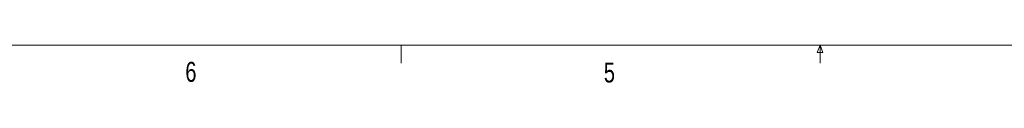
# Model space of a CAD drawing. Header units: millimetres. Extents: x 11 to 421, y 5 to 275.
# Tile 2 of 5: x 120.41 to 237.91, y 5.47 to 9.96. Entities that reach past the tile are written whole.
import ezdxf

# ---------------------------------------------------------------- set-up
doc = ezdxf.new("R2010")
doc.units = ezdxf.units.MM
doc.styles.add('SLDTEXTSTYLE0', font='TXT', dxfattribs={"width": 0.75})

msp = doc.modelspace()

# ---------------------------------------------------------------- linework, layer by layer
at = {"color": 7, "linetype": 'Continuous', "lineweight": 0}
for p, q in [((415.957, 9.959), (15.907, 9.959)), ((165.919, 9.959), (165.919, 7.805)), ((215.589, 9.081), (215.925, 9.959)), ((215.925, 9.959), (215.925, 7.805)), ((215.925, 9.959), (216.244, 9.081)), ((216.244, 9.081), (215.589, 9.081))]:
    msp.add_line(p, q, dxfattribs=at)

# ---------------------------------------------------------------- texts
at = {"color": 7, "linetype": 'Continuous', "lineweight": 0, "char_height": 2.381, "attachment_point": 1, "style": 'SLDTEXTSTYLE0'}
for s, insert in [('6', (140.178, 7.967)), ('5', (190.122, 7.889))]:
    msp.add_mtext(s, dxfattribs=dict(at, insert=insert))

doc.saveas('drawing.dxf')
